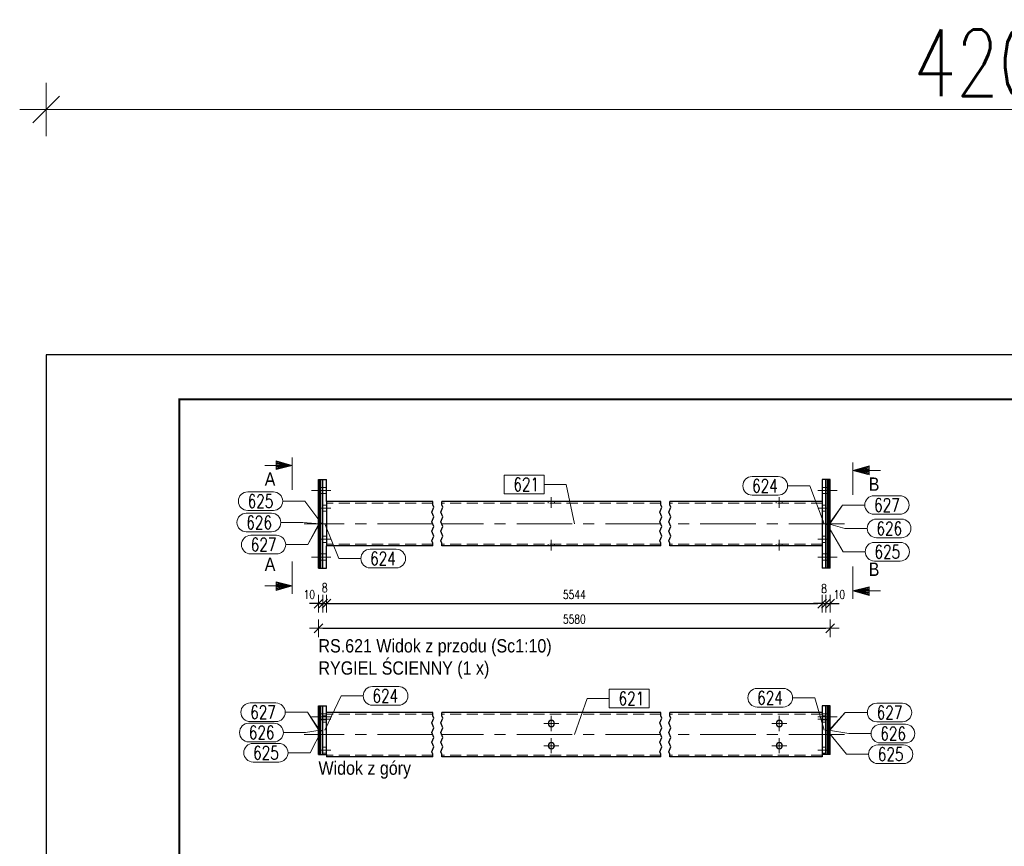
# Model space of a CAD drawing. Header units: millimetres. Extents: x -837 to -405, y 7835 to 8208.
# Tile 4 of 8: x -837 to -614, y 8022 to 8208. Entities that reach past the tile are written whole.
import ezdxf
from ezdxf.enums import TextEntityAlignment as Align

# ---------------------------------------------------------------- set-up
doc = ezdxf.new("R2010")
doc.units = ezdxf.units.MM
doc.header["$LTSCALE"] = 10
doc.linetypes.add('HIDDEN', pattern=[0.375, 0.25, -0.125])
doc.linetypes.add('MITTE', pattern=[2, 1.25, -0.25, 0.25, -0.25])
doc.layers.get('Defpoints').update_dxf_attribs({"color": 1})
doc.layers.add('_FORMATKA', color=8, linetype='Continuous', plot=False)
for name, color, linetype, lineweight in [('_RAMKA', 7, 'Continuous', 35), ('PS_DIM', 4, 'Continuous', 13), ('PS_Hidden', 2, 'HIDDEN', 9), ('PS_Mid', 5, 'MITTE', 15), ('PS_Pos', 1, 'Continuous', 15), ('PS_Shape', 161, 'Continuous', 30), ('PS_SOLID', 7, 'Continuous', 30), ('PS_TEXT', 3, 'Continuous', 18)]:
    doc.layers.add(name, color=color, linetype=linetype, lineweight=lineweight)
doc.styles.add('gil', font='txt', dxfattribs={"width": 0.9})
doc.styles.add('ROMANS', font='romans.shx', dxfattribs={"width": 0.8})
doc.styles.add('simplex', font='simplex.shx', dxfattribs={"width": 0.75})
doc.dimstyles.new('1_10_PRZ', dxfattribs={"dimtxt": 2, "dimasz": 1, "dimexe": 2, "dimexo": 5, "dimgap": 1, "dimtad": 1, "dimdec": 0, "dimlfac": 10, "dimtxsty": 'simplex', "dimblk": 'dimznak', "dimcen": 2, "dimse1": 1, "dimse2": 1, "dimclrt": 3, "dimadec": 1, "dimazin": 0, "dimtfac": 1, "dimtdec": 0, "dimtix": 1, "dimtmove": 2, "dimatfit": 3, "dimldrblk": 'dim-grot', "dimfxl": 1, "dimarcsym": 0})
doc.dimstyles.new('1_10_PRZ_DS1-LS10', dxfattribs={"dimtxt": 2, "dimasz": 1, "dimexe": 2, "dimexo": 5, "dimgap": 1, "dimtad": 1, "dimdec": 0, "dimlfac": 10, "dimtxsty": 'simplex', "dimblk": 'dimznak', "dimcen": 2, "dimse1": 1, "dimse2": 1, "dimclrt": 3, "dimadec": 1, "dimazin": 0, "dimtfac": 1, "dimtdec": 0, "dimtix": 1, "dimtmove": 2, "dimatfit": 3, "dimldrblk": 'dim-grot', "dimfxl": 1, "dimarcsym": 0})

# ---------------------------------------------------------------- blocks, each defined once
blk = doc.blocks.new('dimznak')
at = {"color": 0}
for points in [[(0, 2), (0, -2)], [(-2, 0), (2, 0)]]:
    blk.add_lwpolyline(points, dxfattribs=at)
at = {"color": 2}
blk.add_lwpolyline([(1, 1), (-1, -1)], dxfattribs=at)
blk = doc.blocks.new('*D29')
at = {"layer": 'Defpoints', "color": 0, "transparency": 16777216}
for p in [(-769.12, 8084.38), (-768.12, 8084.38), (-768.12, 8076.38)]:
    blk.add_point(p, dxfattribs=at)
at = {"layer": 'PS_DIM', "color": 0, "lineweight": -2, "transparency": 16777216}
for p, q in [((-770.12, 8076.38), (-771.12, 8076.38)), ((-769.12, 8076.38), (-768.12, 8076.38)), ((-767.12, 8076.38), (-766.12, 8076.38))]:
    blk.add_line(p, q, dxfattribs=at)
blk.add_blockref('dimznak', (-769.12, 8076.38), dxfattribs=at)
at = {"layer": 'PS_DIM', "color": 0, "lineweight": -2, "transparency": 16777216, "rotation": 180}
blk.add_blockref('dimznak', (-768.12, 8076.38), dxfattribs=at)
at = {"layer": 'PS_DIM', "color": 3, "transparency": 16777216, "insert": (-771.19, 8078.42), "char_height": 2, "attachment_point": 5, "style": 'simplex'}
blk.add_mtext('10', dxfattribs=at)
blk = doc.blocks.new('dim-grot')
blk.add_hatch(color=256).paths.add_polyline_path([(0, 0), (-2, 0.5), (-2, -0.5)])
blk.add_lwpolyline([(0, 0), (-2, 0.5), (-2, -0.5), (0, 0)])
blk = doc.blocks.new('*D30')
at = {"layer": 'Defpoints', "color": 0, "transparency": 16777216}
for p in [(-768.12, 8084.38), (-767.32, 8084.38), (-767.32, 8076.38)]:
    blk.add_point(p, dxfattribs=at)
at = {"layer": 'PS_DIM', "color": 0, "lineweight": -2, "transparency": 16777216}
for p, q in [((-769.12, 8076.38), (-770.12, 8076.38)), ((-768.12, 8076.38), (-767.32, 8076.38)), ((-766.32, 8076.38), (-765.32, 8076.38))]:
    blk.add_line(p, q, dxfattribs=at)
blk.add_blockref('dimznak', (-768.12, 8076.38), dxfattribs=at)
at = {"layer": 'PS_DIM', "color": 0, "lineweight": -2, "transparency": 16777216, "rotation": 180}
blk.add_blockref('dimznak', (-767.32, 8076.38), dxfattribs=at)
at = {"layer": 'PS_DIM', "color": 3, "transparency": 16777216, "insert": (-767.72, 8079.96), "char_height": 2, "attachment_point": 5, "style": 'simplex'}
blk.add_mtext('8', dxfattribs=at)
blk = doc.blocks.new('*D32')
at = {"layer": 'Defpoints', "color": 0, "transparency": 16777216}
for p in [(-655.52, 8084.38), (-654.72, 8084.38), (-654.72, 8076.38)]:
    blk.add_point(p, dxfattribs=at)
at = {"layer": 'PS_DIM', "color": 0, "lineweight": -2, "transparency": 16777216}
for p, q in [((-656.52, 8076.38), (-657.52, 8076.38)), ((-655.52, 8076.38), (-654.72, 8076.38)), ((-653.72, 8076.38), (-652.72, 8076.38))]:
    blk.add_line(p, q, dxfattribs=at)
blk.add_blockref('dimznak', (-655.52, 8076.38), dxfattribs=at)
at = {"layer": 'PS_DIM', "color": 0, "lineweight": -2, "transparency": 16777216, "rotation": 180}
blk.add_blockref('dimznak', (-654.72, 8076.38), dxfattribs=at)
at = {"layer": 'PS_DIM', "color": 3, "transparency": 16777216, "insert": (-655.12, 8079.79), "char_height": 2, "attachment_point": 5, "style": 'simplex'}
blk.add_mtext('8', dxfattribs=at)
blk = doc.blocks.new('*D33')
at = {"layer": 'Defpoints', "color": 0, "transparency": 16777216}
for p in [(-654.72, 8084.38), (-653.72, 8084.38), (-653.72, 8076.38)]:
    blk.add_point(p, dxfattribs=at)
at = {"layer": 'PS_DIM', "color": 0, "lineweight": -2, "transparency": 16777216}
for p, q in [((-655.72, 8076.38), (-656.72, 8076.38)), ((-654.72, 8076.38), (-653.72, 8076.38)), ((-652.72, 8076.38), (-651.72, 8076.38))]:
    blk.add_line(p, q, dxfattribs=at)
blk.add_blockref('dimznak', (-654.72, 8076.38), dxfattribs=at)
at = {"layer": 'PS_DIM', "color": 0, "lineweight": -2, "transparency": 16777216, "rotation": 180}
blk.add_blockref('dimznak', (-653.72, 8076.38), dxfattribs=at)
at = {"layer": 'PS_DIM', "color": 3, "transparency": 16777216, "insert": (-651.65, 8078.42), "char_height": 2, "attachment_point": 5, "style": 'simplex'}
blk.add_mtext('10', dxfattribs=at)
blk = doc.blocks.new('Znacznik')
at = {"layer": 'PS_TEXT'}
for p, q in [((4454.27, 7147.33), (4450.22, 7148.54)), ((4450.22, 7148.54), (4450.22, 7146.32)), ((4454.27, 7147.33), (4450.22, 7148.34)), ((4454.27, 7147.33), (4450.22, 7148.14)), ((4454.27, 7147.33), (4450.22, 7147.94)), ((4454.27, 7147.33), (4450.22, 7147.73)), ((4454.27, 7147.33), (4450.22, 7147.53)), ((4454.27, 7141.25), (4454.27, 7149.35)), ((4454.27, 7147.33), (4447.39, 7147.33)), ((4454.27, 7147.33), (4450.22, 7146.32)), ((4454.27, 7147.33), (4450.22, 7146.52)), ((4454.27, 7147.33), (4450.22, 7146.72)), ((4454.27, 7147.33), (4450.22, 7147.13)), ((4454.27, 7147.33), (4450.22, 7146.92)), ((4454.27, 7147.33), (4450.22, 7147.33))]:
    blk.add_line(p, q, dxfattribs=at)
blk = doc.blocks.new('PRZEK3')
at = {"layer": 'PS_DIM', "color": 7, "xscale": -0.8999999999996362, "yscale": 0.8999999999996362, "zscale": 0.9, "rotation": 90}
blk.add_blockref('Znacznik', (202262.67, 15878.89), dxfattribs=at)
at = {"layer": 'PS_TEXT', "style": 'ROMANS', "width": 0.9, "flags": 4}
blk.add_attdef('PRZEKRÓJ', (195831.81, 11873.66), '', height=2.92, dxfattribs=at)
blk = doc.blocks.new('*D20')
at = {"color": 252, "lineweight": -2, "transparency": 16777216}
blk.add_line((-417, 352.33), (-3, 352.33), dxfattribs=at)
at = {"layer": 'Defpoints', "color": 0, "transparency": 16777216}
for p in [(0, 352.33), (-420, 297), (0, 297)]:
    blk.add_point(p, dxfattribs=at)
at = {"color": 252, "lineweight": -2, "transparency": 16777216, "xscale": 3, "yscale": 3, "zscale": 3, "rotation": 180}
blk.add_blockref('dimznak', (-420, 352.33), dxfattribs=at)
at = {"color": 252, "lineweight": -2, "transparency": 16777216, "xscale": 3, "yscale": 3, "zscale": 3}
blk.add_blockref('dimznak', (0, 352.33), dxfattribs=at)
at = {"color": 252, "transparency": 16777216, "insert": (-210, 362.83), "char_height": 15, "attachment_point": 5, "style": 'simplex'}
blk.add_mtext('420', dxfattribs=at)
blk = doc.blocks.new('*X120')
at = {"color": 1}
for p, q in [((-743.55, 8097.01), (-743.09, 8098.1)), ((-743.32, 8098.64), (-743.32, 8099.38)), ((-743.09, 8098.1), (-743.32, 8098.64)), ((-741.55, 8097.01), (-741.09, 8098.1)), ((-741.32, 8098.64), (-741.32, 8099.38)), ((-741.09, 8098.1), (-741.32, 8098.64)), ((-692.15, 8097.01), (-691.69, 8098.1)), ((-691.92, 8098.64), (-691.92, 8099.38)), ((-691.69, 8098.1), (-691.92, 8098.64)), ((-690.15, 8097.01), (-689.69, 8098.1)), ((-689.92, 8098.64), (-689.92, 8099.38)), ((-689.69, 8098.1), (-689.92, 8098.64)), ((-743.09, 8095.93), (-743.55, 8097.01)), ((-743.55, 8094.84), (-743.09, 8095.93)), ((-741.09, 8095.93), (-741.55, 8097.01)), ((-741.55, 8094.84), (-741.09, 8095.93)), ((-691.69, 8095.93), (-692.15, 8097.01)), ((-692.15, 8094.84), (-691.69, 8095.93)), ((-689.69, 8095.93), (-690.15, 8097.01)), ((-690.15, 8094.84), (-689.69, 8095.93)), ((-743.09, 8093.76), (-743.55, 8094.84)), ((-743.55, 8092.68), (-743.09, 8093.76)), ((-741.09, 8093.76), (-741.55, 8094.84)), ((-741.55, 8092.68), (-741.09, 8093.76)), ((-691.69, 8093.76), (-692.15, 8094.84)), ((-692.15, 8092.68), (-691.69, 8093.76)), ((-689.69, 8093.76), (-690.15, 8094.84)), ((-690.15, 8092.68), (-689.69, 8093.76)), ((-743.09, 8091.59), (-743.55, 8092.68)), ((-743.55, 8090.51), (-743.09, 8091.59)), ((-741.09, 8091.59), (-741.55, 8092.68)), ((-741.55, 8090.51), (-741.09, 8091.59)), ((-691.69, 8091.59), (-692.15, 8092.68)), ((-692.15, 8090.51), (-691.69, 8091.59)), ((-689.69, 8091.59), (-690.15, 8092.68)), ((-690.15, 8090.51), (-689.69, 8091.59)), ((-743.32, 8089.97), (-743.55, 8090.51)), ((-743.32, 8089.38), (-743.32, 8089.97)), ((-741.32, 8089.97), (-741.55, 8090.51)), ((-741.32, 8089.38), (-741.32, 8089.97)), ((-691.92, 8089.97), (-692.15, 8090.51)), ((-691.92, 8089.38), (-691.92, 8089.97)), ((-689.92, 8089.97), (-690.15, 8090.51)), ((-689.92, 8089.38), (-689.92, 8089.97))]:
    blk.add_line(p, q, dxfattribs=at)
at = {"layer": 'PS_Hidden', "color": 2, "linetype": 'HIDDEN'}
for p, q in [((-769.12, 8102.58), (-769.02, 8102.58)), ((-769.02, 8102.58), (-768.92, 8102.58)), ((-768.92, 8102.58), (-768.82, 8102.58)), ((-768.82, 8102.58), (-768.62, 8102.58)), ((-768.62, 8102.58), (-768.12, 8102.58)), ((-768.12, 8102.58), (-767.32, 8102.58)), ((-654.72, 8102.58), (-655.52, 8102.58)), ((-654.22, 8102.58), (-654.72, 8102.58)), ((-654.02, 8102.58), (-654.22, 8102.58)), ((-653.92, 8102.58), (-654.02, 8102.58)), ((-653.82, 8102.58), (-653.92, 8102.58)), ((-653.72, 8102.58), (-653.82, 8102.58)), ((-769.12, 8101.18), (-769.02, 8101.18)), ((-769.02, 8101.18), (-768.92, 8101.18)), ((-768.92, 8101.18), (-768.82, 8101.18)), ((-768.82, 8101.18), (-768.62, 8101.18)), ((-768.62, 8101.18), (-768.12, 8101.18)), ((-768.12, 8101.18), (-767.32, 8101.18)), ((-654.72, 8101.18), (-655.52, 8101.18)), ((-654.22, 8101.18), (-654.72, 8101.18)), ((-654.02, 8101.18), (-654.22, 8101.18)), ((-653.92, 8101.18), (-654.02, 8101.18)), ((-653.82, 8101.18), (-653.92, 8101.18)), ((-653.72, 8101.18), (-653.82, 8101.18)), ((-768.12, 8098.58), (-767.32, 8098.58)), ((-743.32, 8098.98), (-767.32, 8098.98)), ((-691.92, 8098.98), (-741.32, 8098.98)), ((-717.32, 8098.98), (-717.32, 8099.38)), ((-715.92, 8098.98), (-715.92, 8099.38)), ((-655.52, 8098.98), (-689.92, 8098.98)), ((-665.92, 8098.98), (-665.92, 8099.38)), ((-664.52, 8098.98), (-664.52, 8099.38)), ((-654.72, 8098.58), (-655.52, 8098.58)), ((-768.12, 8097.18), (-767.32, 8097.18)), ((-654.72, 8097.18), (-655.52, 8097.18)), ((-768.12, 8091.58), (-767.32, 8091.58)), ((-654.72, 8091.58), (-655.52, 8091.58)), ((-768.12, 8090.18), (-767.32, 8090.18)), ((-743.32, 8089.78), (-767.32, 8089.78)), ((-691.92, 8089.78), (-741.32, 8089.78)), ((-717.32, 8089.78), (-717.32, 8089.38)), ((-715.92, 8089.78), (-715.92, 8089.38)), ((-655.52, 8089.78), (-689.92, 8089.78)), ((-665.92, 8089.78), (-665.92, 8089.38)), ((-664.52, 8089.78), (-664.52, 8089.38)), ((-654.72, 8090.18), (-655.52, 8090.18)), ((-769.12, 8087.58), (-769.02, 8087.58)), ((-769.02, 8087.58), (-768.92, 8087.58)), ((-768.92, 8087.58), (-768.82, 8087.58)), ((-768.82, 8087.58), (-768.62, 8087.58)), ((-768.62, 8087.58), (-768.12, 8087.58)), ((-768.12, 8087.58), (-767.32, 8087.58)), ((-654.72, 8087.58), (-655.52, 8087.58)), ((-654.22, 8087.58), (-654.72, 8087.58)), ((-654.02, 8087.58), (-654.22, 8087.58)), ((-653.92, 8087.58), (-654.02, 8087.58)), ((-653.82, 8087.58), (-653.92, 8087.58)), ((-653.72, 8087.58), (-653.82, 8087.58)), ((-769.12, 8086.18), (-769.02, 8086.18)), ((-769.02, 8086.18), (-768.92, 8086.18)), ((-768.92, 8086.18), (-768.82, 8086.18)), ((-768.82, 8086.18), (-768.62, 8086.18)), ((-768.62, 8086.18), (-768.12, 8086.18)), ((-768.12, 8086.18), (-767.32, 8086.18)), ((-654.72, 8086.18), (-655.52, 8086.18)), ((-654.22, 8086.18), (-654.72, 8086.18)), ((-654.02, 8086.18), (-654.22, 8086.18)), ((-653.92, 8086.18), (-654.02, 8086.18)), ((-653.82, 8086.18), (-653.92, 8086.18)), ((-653.72, 8086.18), (-653.82, 8086.18))]:
    blk.add_line(p, q, dxfattribs=at)
at = {"layer": 'PS_Mid', "color": 5, "linetype": 'MITTE'}
for p, q in [((-769.02, 8103.58), (-769.02, 8100.18)), ((-768.92, 8103.58), (-768.92, 8100.18)), ((-768.82, 8103.58), (-768.82, 8100.18)), ((-654.02, 8103.58), (-654.02, 8100.18)), ((-653.92, 8103.58), (-653.92, 8100.18)), ((-653.82, 8103.58), (-653.82, 8100.18)), ((-767.32, 8101.88), (-770.72, 8101.88)), ((-767.22, 8101.88), (-770.62, 8101.88)), ((-767.12, 8101.88), (-770.52, 8101.88)), ((-767.62, 8101.88), (-769.82, 8101.88)), ((-767.12, 8101.88), (-769.62, 8101.88)), ((-766.32, 8101.88), (-769.12, 8101.88)), ((-766.32, 8101.88), (-769.12, 8101.88)), ((-716.62, 8100.38), (-716.62, 8097.98)), ((-716.62, 8100.38), (-716.62, 8097.98)), ((-665.22, 8100.38), (-665.22, 8097.98)), ((-665.22, 8100.38), (-665.22, 8097.98)), ((-656.52, 8101.88), (-653.72, 8101.88)), ((-655.72, 8101.88), (-653.22, 8101.88)), ((-652.32, 8101.88), (-655.72, 8101.88)), ((-652.22, 8101.88), (-655.62, 8101.88)), ((-652.12, 8101.88), (-655.52, 8101.88)), ((-655.22, 8101.88), (-653.02, 8101.88)), ((-766.32, 8097.88), (-769.12, 8097.88)), ((-766.32, 8097.88), (-769.12, 8097.88)), ((-656.52, 8097.88), (-653.72, 8097.88)), ((-656.52, 8097.88), (-653.72, 8097.88)), ((-743.32, 8094.38), (-772.32, 8094.38)), ((-691.92, 8094.38), (-741.32, 8094.38)), ((-650.52, 8094.38), (-689.92, 8094.38)), ((-766.32, 8090.88), (-769.12, 8090.88)), ((-766.32, 8090.88), (-769.12, 8090.88)), ((-716.62, 8088.38), (-716.62, 8090.78)), ((-716.62, 8088.38), (-716.62, 8090.78)), ((-665.22, 8088.38), (-665.22, 8090.78)), ((-665.22, 8088.38), (-665.22, 8090.78)), ((-656.52, 8090.88), (-653.72, 8090.88)), ((-656.52, 8090.88), (-653.72, 8090.88)), ((-769.02, 8088.58), (-769.02, 8085.18)), ((-768.92, 8088.58), (-768.92, 8085.18)), ((-768.82, 8088.58), (-768.82, 8085.18)), ((-654.02, 8088.58), (-654.02, 8085.18)), ((-653.92, 8088.58), (-653.92, 8085.18)), ((-653.82, 8088.58), (-653.82, 8085.18)), ((-767.32, 8086.88), (-770.72, 8086.88)), ((-767.22, 8086.88), (-770.62, 8086.88)), ((-767.12, 8086.88), (-770.52, 8086.88)), ((-767.62, 8086.88), (-769.82, 8086.88)), ((-767.12, 8086.88), (-769.62, 8086.88)), ((-766.32, 8086.88), (-769.12, 8086.88)), ((-766.32, 8086.88), (-769.12, 8086.88)), ((-656.52, 8086.88), (-653.72, 8086.88)), ((-655.72, 8086.88), (-653.22, 8086.88)), ((-652.32, 8086.88), (-655.72, 8086.88)), ((-652.22, 8086.88), (-655.62, 8086.88)), ((-652.12, 8086.88), (-655.52, 8086.88)), ((-655.22, 8086.88), (-653.02, 8086.88))]:
    blk.add_line(p, q, dxfattribs=at)
at = {"layer": 'PS_SOLID', "color": 7, "linetype": 'Continuous'}
for p, q in [((-769.12, 8084.38), (-769.12, 8104.38)), ((-769.12, 8104.38), (-769.02, 8104.38)), ((-769.02, 8084.38), (-769.02, 8104.38)), ((-769.02, 8084.38), (-769.02, 8104.38)), ((-769.02, 8104.38), (-768.92, 8104.38)), ((-768.92, 8084.38), (-768.92, 8104.38)), ((-768.92, 8084.38), (-768.92, 8104.38)), ((-768.92, 8104.38), (-768.82, 8104.38)), ((-768.82, 8084.38), (-768.82, 8104.38)), ((-768.82, 8084.38), (-768.82, 8104.38)), ((-768.82, 8104.38), (-768.62, 8104.38)), ((-768.62, 8084.38), (-768.62, 8104.38)), ((-768.62, 8084.38), (-768.62, 8104.38)), ((-768.62, 8104.38), (-768.12, 8104.38)), ((-768.12, 8084.38), (-768.12, 8104.38)), ((-768.12, 8084.38), (-768.12, 8104.38)), ((-768.12, 8104.38), (-767.32, 8104.38)), ((-767.32, 8099.38), (-767.32, 8104.38)), ((-655.52, 8104.38), (-655.52, 8099.38)), ((-654.72, 8104.38), (-655.52, 8104.38)), ((-654.72, 8084.38), (-654.72, 8104.38)), ((-654.72, 8104.38), (-654.72, 8084.38)), ((-654.22, 8104.38), (-654.72, 8104.38)), ((-654.22, 8104.38), (-654.22, 8084.38)), ((-654.02, 8104.38), (-654.22, 8104.38)), ((-654.22, 8084.38), (-654.22, 8104.38)), ((-654.02, 8104.38), (-654.02, 8084.38)), ((-653.92, 8104.38), (-654.02, 8104.38)), ((-654.02, 8084.38), (-654.02, 8104.38)), ((-653.92, 8104.38), (-653.92, 8084.38)), ((-653.82, 8104.38), (-653.92, 8104.38)), ((-653.92, 8084.38), (-653.92, 8104.38)), ((-653.82, 8104.38), (-653.82, 8084.38)), ((-653.72, 8104.38), (-653.82, 8104.38)), ((-653.82, 8084.38), (-653.82, 8104.38)), ((-653.72, 8084.38), (-653.72, 8104.38)), ((-767.32, 8099.38), (-767.32, 8089.38)), ((-743.32, 8099.38), (-767.32, 8099.38)), ((-691.92, 8099.38), (-741.32, 8099.38)), ((-655.52, 8099.38), (-689.92, 8099.38)), ((-655.52, 8099.38), (-655.52, 8089.38)), ((-767.32, 8084.38), (-767.32, 8089.38)), ((-743.32, 8089.38), (-767.32, 8089.38)), ((-691.92, 8089.38), (-741.32, 8089.38)), ((-655.52, 8089.38), (-689.92, 8089.38)), ((-655.52, 8089.38), (-655.52, 8084.38)), ((-769.12, 8084.38), (-769.02, 8084.38)), ((-769.02, 8084.38), (-768.92, 8084.38)), ((-768.92, 8084.38), (-768.82, 8084.38)), ((-768.82, 8084.38), (-768.62, 8084.38)), ((-768.62, 8084.38), (-768.12, 8084.38)), ((-768.12, 8084.38), (-767.32, 8084.38)), ((-654.72, 8084.38), (-655.52, 8084.38)), ((-654.22, 8084.38), (-654.72, 8084.38)), ((-654.02, 8084.38), (-654.22, 8084.38)), ((-653.92, 8084.38), (-654.02, 8084.38)), ((-653.82, 8084.38), (-653.92, 8084.38)), ((-653.72, 8084.38), (-653.82, 8084.38))]:
    blk.add_line(p, q, dxfattribs=at)
blk = doc.blocks.new('*X124')
at = {"color": 1}
for p, q in [((-718.25, 8105.35), (-727.27, 8105.35)), ((-727.27, 8105.35), (-727.27, 8101.15)), ((-718.25, 8101.15), (-718.25, 8105.35)), ((-718.25, 8103.25), (-713.25, 8103.25)), ((-711.42, 8094.38), (-713.25, 8103.25)), ((-727.27, 8101.15), (-718.25, 8101.15))]:
    blk.add_line(p, q, dxfattribs=at)
at = {"color": 30, "style": 'simplex', "width": 0.75}
blk.add_text('621', height=3, dxfattribs=at).set_placement((-725.17, 8101.75))
blk = doc.blocks.new('*X125')
at = {"color": 1}
for p, q in [((-654.47, 8094.38), (-650.83, 8088.08)), ((-643.73, 8090.18), (-637.94, 8090.18)), ((-650.83, 8088.08), (-645.83, 8088.08)), ((-643.73, 8085.98), (-637.94, 8085.98))]:
    blk.add_line(p, q, dxfattribs=at)
for centre, start, end in [((-643.73, 8088.08), 90, 270), ((-637.94, 8088.08), 270, 90)]:
    blk.add_arc(centre, 2.1, start, end, dxfattribs=at)
at = {"color": 30, "style": 'simplex', "width": 0.75}
blk.add_text('625', height=3, dxfattribs=at).set_placement((-643.73, 8086.58))
blk = doc.blocks.new('*X126')
at = {"color": 1}
for p, q in [((-654.12, 8094.38), (-650.39, 8093.33)), ((-643.29, 8095.43), (-637.61, 8095.43)), ((-650.39, 8093.33), (-645.39, 8093.33)), ((-643.29, 8091.23), (-637.61, 8091.23))]:
    blk.add_line(p, q, dxfattribs=at)
for centre, start, end in [((-643.29, 8093.33), 90, 270), ((-637.61, 8093.33), 270, 90)]:
    blk.add_arc(centre, 2.1, start, end, dxfattribs=at)
at = {"color": 30, "style": 'simplex', "width": 0.75}
blk.add_text('626', height=3, dxfattribs=at).set_placement((-643.29, 8091.83))
blk = doc.blocks.new('*X127')
at = {"color": 1}
for p, q in [((-643.82, 8100.7), (-638.03, 8100.7)), ((-653.97, 8094.38), (-650.92, 8098.6)), ((-650.92, 8098.6), (-645.92, 8098.6)), ((-643.82, 8096.5), (-638.03, 8096.5))]:
    blk.add_line(p, q, dxfattribs=at)
for centre, start, end in [((-643.82, 8098.6), 90, 270), ((-638.03, 8098.6), 270, 90)]:
    blk.add_arc(centre, 2.1, start, end, dxfattribs=at)
at = {"color": 30, "style": 'simplex', "width": 0.75}
blk.add_text('627', height=3, dxfattribs=at).set_placement((-643.82, 8097.1))
blk = doc.blocks.new('*X128')
at = {"color": 1}
for p, q in [((-643.82, 8100.7), (-638.03, 8100.7)), ((-653.87, 8094.38), (-650.92, 8098.6)), ((-650.92, 8098.6), (-645.92, 8098.6)), ((-643.82, 8096.5), (-638.03, 8096.5))]:
    blk.add_line(p, q, dxfattribs=at)
for centre, start, end in [((-643.82, 8098.6), 90, 270), ((-638.03, 8098.6), 270, 90)]:
    blk.add_arc(centre, 2.1, start, end, dxfattribs=at)
at = {"color": 30, "style": 'simplex', "width": 0.75}
blk.add_text('627', height=3, dxfattribs=at).set_placement((-643.82, 8097.1))
blk = doc.blocks.new('*X129')
at = {"color": 1}
for p, q in [((-643.82, 8100.7), (-638.03, 8100.7)), ((-653.77, 8094.38), (-650.92, 8098.6)), ((-650.92, 8098.6), (-645.92, 8098.6)), ((-643.82, 8096.5), (-638.03, 8096.5))]:
    blk.add_line(p, q, dxfattribs=at)
for centre, start, end in [((-643.82, 8098.6), 90, 270), ((-638.03, 8098.6), 270, 90)]:
    blk.add_arc(centre, 2.1, start, end, dxfattribs=at)
at = {"color": 30, "style": 'simplex', "width": 0.75}
blk.add_text('627', height=3, dxfattribs=at).set_placement((-643.82, 8097.1))
blk = doc.blocks.new('*X130')
at = {"color": 1}
for p, q in [((-671.33, 8105.02), (-665.44, 8105.02)), ((-663.34, 8102.92), (-658.34, 8102.92)), ((-655.12, 8094.38), (-658.34, 8102.92)), ((-671.33, 8100.82), (-665.44, 8100.82))]:
    blk.add_line(p, q, dxfattribs=at)
for centre, start, end in [((-671.33, 8102.92), 90, 270), ((-665.44, 8102.92), 270, 90)]:
    blk.add_arc(centre, 2.1, start, end, dxfattribs=at)
at = {"color": 30, "style": 'simplex', "width": 0.75}
blk.add_text('624', height=3, dxfattribs=at).set_placement((-671.33, 8101.42))
blk = doc.blocks.new('*X131')
at = {"color": 1}
for p, q in [((-785.09, 8101.57), (-779.3, 8101.57)), ((-777.2, 8099.47), (-772.2, 8099.47)), ((-768.37, 8094.38), (-772.2, 8099.47)), ((-785.09, 8097.37), (-779.3, 8097.37))]:
    blk.add_line(p, q, dxfattribs=at)
for centre, start, end in [((-785.09, 8099.47), 90, 270), ((-779.3, 8099.47), 270, 90)]:
    blk.add_arc(centre, 2.1, start, end, dxfattribs=at)
at = {"color": 30, "style": 'simplex', "width": 0.75}
blk.add_text('625', height=3, dxfattribs=at).set_placement((-785.09, 8097.97))
blk = doc.blocks.new('*X132')
at = {"color": 1}
for p, q in [((-785.4, 8096.76), (-779.72, 8096.76)), ((-777.62, 8094.66), (-772.62, 8094.66)), ((-768.72, 8094.38), (-772.62, 8094.66)), ((-785.4, 8092.56), (-779.72, 8092.56))]:
    blk.add_line(p, q, dxfattribs=at)
for centre, start, end in [((-785.4, 8094.66), 90, 270), ((-779.72, 8094.66), 270, 90)]:
    blk.add_arc(centre, 2.1, start, end, dxfattribs=at)
at = {"color": 30, "style": 'simplex', "width": 0.75}
blk.add_text('626', height=3, dxfattribs=at).set_placement((-785.4, 8093.16))
blk = doc.blocks.new('*X133')
at = {"color": 1}
for p, q in [((-768.87, 8094.38), (-771.51, 8089.67)), ((-784.39, 8091.77), (-778.61, 8091.77)), ((-776.51, 8089.67), (-771.51, 8089.67)), ((-784.39, 8087.57), (-778.61, 8087.57))]:
    blk.add_line(p, q, dxfattribs=at)
for centre, start, end in [((-784.39, 8089.67), 90, 270), ((-778.61, 8089.67), 270, 90)]:
    blk.add_arc(centre, 2.1, start, end, dxfattribs=at)
at = {"color": 30, "style": 'simplex', "width": 0.75}
blk.add_text('627', height=3, dxfattribs=at).set_placement((-784.39, 8088.17))
blk = doc.blocks.new('*X134')
at = {"color": 1}
for p, q in [((-769.02, 8094.38), (-771.51, 8089.67)), ((-784.39, 8091.77), (-778.61, 8091.77)), ((-776.51, 8089.67), (-771.51, 8089.67)), ((-784.39, 8087.57), (-778.61, 8087.57))]:
    blk.add_line(p, q, dxfattribs=at)
for centre, start, end in [((-784.39, 8089.67), 90, 270), ((-778.61, 8089.67), 270, 90)]:
    blk.add_arc(centre, 2.1, start, end, dxfattribs=at)
at = {"color": 30, "style": 'simplex', "width": 0.75}
blk.add_text('627', height=3, dxfattribs=at).set_placement((-784.39, 8088.17))
blk = doc.blocks.new('*X135')
at = {"color": 1}
for p, q in [((-769.07, 8094.38), (-771.51, 8089.67)), ((-784.39, 8091.77), (-778.61, 8091.77)), ((-776.51, 8089.67), (-771.51, 8089.67)), ((-784.39, 8087.57), (-778.61, 8087.57))]:
    blk.add_line(p, q, dxfattribs=at)
for centre, start, end in [((-784.39, 8089.67), 90, 270), ((-778.61, 8089.67), 270, 90)]:
    blk.add_arc(centre, 2.1, start, end, dxfattribs=at)
at = {"color": 30, "style": 'simplex', "width": 0.75}
blk.add_text('627', height=3, dxfattribs=at).set_placement((-784.39, 8088.17))
blk = doc.blocks.new('*X136')
at = {"color": 1}
for p, q in [((-767.72, 8094.38), (-764.57, 8086.53)), ((-757.47, 8088.63), (-751.58, 8088.63)), ((-764.57, 8086.53), (-759.57, 8086.53)), ((-757.47, 8084.43), (-751.58, 8084.43))]:
    blk.add_line(p, q, dxfattribs=at)
for centre, start, end in [((-757.47, 8086.53), 90, 270), ((-751.58, 8086.53), 270, 90)]:
    blk.add_arc(centre, 2.1, start, end, dxfattribs=at)
at = {"color": 30, "style": 'simplex', "width": 0.75}
blk.add_text('624', height=3, dxfattribs=at).set_placement((-757.47, 8085.03))
blk = doc.blocks.new('*X137')
at = {"color": 3, "style": 'gil', "width": 0.9}
for s, p in [('RS.621 Widok z przodu (Sc1:10)', (-769.12, 8065.37)), ('RYGIEL ŚCIENNY (1 x)', (-769.12, 8060.37))]:
    blk.add_text(s, height=3, dxfattribs=at).set_placement(p)
blk = doc.blocks.new('*X147')
at = {"color": 1}
for p, q in [((-743.32, 8051.11), (-743.32, 8051.86)), ((-741.32, 8051.11), (-741.32, 8051.86)), ((-691.92, 8051.11), (-691.92, 8051.86)), ((-689.92, 8051.11), (-689.92, 8051.86)), ((-743.55, 8049.49), (-743.09, 8050.57)), ((-743.09, 8048.41), (-743.55, 8049.49)), ((-743.09, 8050.57), (-743.32, 8051.11)), ((-741.55, 8049.49), (-741.09, 8050.57)), ((-741.09, 8048.41), (-741.55, 8049.49)), ((-741.09, 8050.57), (-741.32, 8051.11)), ((-692.15, 8049.49), (-691.69, 8050.57)), ((-691.69, 8048.41), (-692.15, 8049.49)), ((-691.69, 8050.57), (-691.92, 8051.11)), ((-690.15, 8049.49), (-689.69, 8050.57)), ((-689.69, 8048.41), (-690.15, 8049.49)), ((-689.69, 8050.57), (-689.92, 8051.11)), ((-743.55, 8047.32), (-743.09, 8048.41)), ((-743.09, 8046.24), (-743.55, 8047.32)), ((-741.55, 8047.32), (-741.09, 8048.41)), ((-741.09, 8046.24), (-741.55, 8047.32)), ((-692.15, 8047.32), (-691.69, 8048.41)), ((-691.69, 8046.24), (-692.15, 8047.32)), ((-690.15, 8047.32), (-689.69, 8048.41)), ((-689.69, 8046.24), (-690.15, 8047.32)), ((-743.55, 8045.16), (-743.09, 8046.24)), ((-743.09, 8044.07), (-743.55, 8045.16)), ((-741.55, 8045.16), (-741.09, 8046.24)), ((-741.09, 8044.07), (-741.55, 8045.16)), ((-692.15, 8045.16), (-691.69, 8046.24)), ((-691.69, 8044.07), (-692.15, 8045.16)), ((-690.15, 8045.16), (-689.69, 8046.24)), ((-689.69, 8044.07), (-690.15, 8045.16)), ((-743.55, 8042.99), (-743.09, 8044.07)), ((-743.32, 8042.45), (-743.55, 8042.99)), ((-741.55, 8042.99), (-741.09, 8044.07)), ((-741.32, 8042.45), (-741.55, 8042.99)), ((-692.15, 8042.99), (-691.69, 8044.07)), ((-691.92, 8042.45), (-692.15, 8042.99)), ((-690.15, 8042.99), (-689.69, 8044.07)), ((-689.92, 8042.45), (-690.15, 8042.99)), ((-743.32, 8041.86), (-743.32, 8042.45)), ((-741.32, 8041.86), (-741.32, 8042.45)), ((-691.92, 8041.86), (-691.92, 8042.45)), ((-689.92, 8041.86), (-689.92, 8042.45))]:
    blk.add_line(p, q, dxfattribs=at)
at = {"layer": 'PS_Hidden', "color": 2, "linetype": 'HIDDEN'}
for p, q in [((-769.12, 8051.56), (-769.02, 8051.56)), ((-769.02, 8051.56), (-768.92, 8051.56)), ((-768.92, 8051.56), (-768.82, 8051.56)), ((-768.82, 8051.56), (-768.62, 8051.56)), ((-768.62, 8051.56), (-768.12, 8051.56)), ((-768.12, 8051.56), (-767.32, 8051.56)), ((-743.32, 8051.46), (-767.32, 8051.46)), ((-691.92, 8051.46), (-741.32, 8051.46)), ((-655.52, 8051.46), (-689.92, 8051.46)), ((-654.72, 8051.56), (-655.52, 8051.56)), ((-654.22, 8051.56), (-654.72, 8051.56)), ((-654.02, 8051.56), (-654.22, 8051.56)), ((-653.92, 8051.56), (-654.02, 8051.56)), ((-653.82, 8051.56), (-653.92, 8051.56)), ((-653.72, 8051.56), (-653.82, 8051.56)), ((-769.12, 8050.16), (-769.02, 8050.16)), ((-769.02, 8050.16), (-768.92, 8050.16)), ((-768.92, 8050.16), (-768.82, 8050.16)), ((-768.82, 8050.16), (-768.62, 8050.16)), ((-768.62, 8050.16), (-768.12, 8050.16)), ((-768.12, 8051.06), (-767.32, 8051.06)), ((-768.12, 8050.16), (-767.32, 8050.16)), ((-768.12, 8049.66), (-767.32, 8049.66)), ((-654.72, 8051.06), (-655.52, 8051.06)), ((-654.72, 8050.16), (-655.52, 8050.16)), ((-654.72, 8049.66), (-655.52, 8049.66)), ((-654.22, 8050.16), (-654.72, 8050.16)), ((-654.02, 8050.16), (-654.22, 8050.16)), ((-653.92, 8050.16), (-654.02, 8050.16)), ((-653.82, 8050.16), (-653.92, 8050.16)), ((-653.72, 8050.16), (-653.82, 8050.16)), ((-768.12, 8044.06), (-767.32, 8044.06)), ((-768.12, 8042.66), (-767.32, 8042.66)), ((-654.72, 8044.06), (-655.52, 8044.06)), ((-654.72, 8042.66), (-655.52, 8042.66)), ((-743.32, 8042.26), (-767.32, 8042.26)), ((-691.92, 8042.26), (-741.32, 8042.26)), ((-655.52, 8042.26), (-689.92, 8042.26))]:
    blk.add_line(p, q, dxfattribs=at)
at = {"layer": 'PS_Mid', "color": 5, "linetype": 'MITTE'}
for p, q in [((-769.02, 8052.56), (-769.02, 8049.16)), ((-769.02, 8052.56), (-769.02, 8049.16)), ((-768.92, 8052.56), (-768.92, 8049.16)), ((-768.92, 8052.56), (-768.92, 8049.16)), ((-768.82, 8052.56), (-768.82, 8049.16)), ((-768.82, 8052.56), (-768.82, 8049.16)), ((-654.02, 8052.56), (-654.02, 8049.16)), ((-654.02, 8052.56), (-654.02, 8049.16)), ((-653.92, 8052.56), (-653.92, 8049.16)), ((-653.92, 8052.56), (-653.92, 8049.16)), ((-653.82, 8052.56), (-653.82, 8049.16)), ((-653.82, 8052.56), (-653.82, 8049.16)), ((-767.32, 8050.86), (-770.72, 8050.86)), ((-767.32, 8050.86), (-770.72, 8050.86)), ((-767.22, 8050.86), (-770.62, 8050.86)), ((-767.22, 8050.86), (-770.62, 8050.86)), ((-767.12, 8050.86), (-770.52, 8050.86)), ((-767.12, 8050.86), (-770.52, 8050.86)), ((-767.62, 8050.86), (-769.82, 8050.86)), ((-767.62, 8050.86), (-769.82, 8050.86)), ((-767.12, 8050.86), (-769.62, 8050.86)), ((-767.12, 8050.86), (-769.62, 8050.86)), ((-766.32, 8050.86), (-769.12, 8050.86)), ((-766.32, 8050.86), (-769.12, 8050.86)), ((-766.32, 8050.86), (-769.12, 8050.86)), ((-766.32, 8050.86), (-769.12, 8050.86)), ((-766.32, 8050.36), (-769.12, 8050.36)), ((-766.32, 8050.36), (-769.12, 8050.36)), ((-714.92, 8049.36), (-718.32, 8049.36)), ((-714.92, 8049.36), (-718.32, 8049.36)), ((-716.62, 8051.06), (-716.62, 8047.66)), ((-716.62, 8051.06), (-716.62, 8047.66)), ((-663.52, 8049.36), (-666.92, 8049.36)), ((-663.52, 8049.36), (-666.92, 8049.36)), ((-665.22, 8051.06), (-665.22, 8047.66)), ((-665.22, 8051.06), (-665.22, 8047.66)), ((-656.52, 8050.86), (-653.72, 8050.86)), ((-656.52, 8050.86), (-653.72, 8050.86)), ((-656.52, 8050.36), (-653.72, 8050.36)), ((-656.52, 8050.36), (-653.72, 8050.36)), ((-655.72, 8050.86), (-653.22, 8050.86)), ((-655.72, 8050.86), (-653.22, 8050.86)), ((-652.32, 8050.86), (-655.72, 8050.86)), ((-652.32, 8050.86), (-655.72, 8050.86)), ((-652.22, 8050.86), (-655.62, 8050.86)), ((-652.22, 8050.86), (-655.62, 8050.86)), ((-652.12, 8050.86), (-655.52, 8050.86)), ((-652.12, 8050.86), (-655.52, 8050.86)), ((-655.22, 8050.86), (-653.02, 8050.86)), ((-655.22, 8050.86), (-653.02, 8050.86)), ((-743.32, 8046.86), (-772.32, 8046.86)), ((-691.92, 8046.86), (-741.32, 8046.86)), ((-716.62, 8046.06), (-716.62, 8042.66)), ((-716.62, 8046.06), (-716.62, 8042.66)), ((-650.52, 8046.86), (-689.92, 8046.86)), ((-665.22, 8046.06), (-665.22, 8042.66)), ((-665.22, 8046.06), (-665.22, 8042.66)), ((-766.32, 8043.36), (-769.12, 8043.36)), ((-766.32, 8043.36), (-769.12, 8043.36)), ((-714.92, 8044.36), (-718.32, 8044.36)), ((-714.92, 8044.36), (-718.32, 8044.36)), ((-663.52, 8044.36), (-666.92, 8044.36)), ((-663.52, 8044.36), (-666.92, 8044.36)), ((-656.52, 8043.36), (-653.72, 8043.36)), ((-656.52, 8043.36), (-653.72, 8043.36))]:
    blk.add_line(p, q, dxfattribs=at)
at = {"layer": 'PS_SOLID', "color": 7, "linetype": 'Continuous'}
for p, q in [((-769.12, 8042.36), (-769.12, 8053.36)), ((-769.12, 8053.36), (-769.02, 8053.36)), ((-769.02, 8042.36), (-769.02, 8053.36)), ((-769.02, 8042.36), (-769.02, 8053.36)), ((-769.02, 8053.36), (-768.92, 8053.36)), ((-768.92, 8042.36), (-768.92, 8053.36)), ((-768.92, 8042.36), (-768.92, 8053.36)), ((-768.92, 8053.36), (-768.82, 8053.36)), ((-768.82, 8042.36), (-768.82, 8053.36)), ((-768.82, 8042.36), (-768.82, 8053.36)), ((-768.82, 8053.36), (-768.62, 8053.36)), ((-768.62, 8042.36), (-768.62, 8053.36)), ((-768.62, 8042.36), (-768.62, 8053.36)), ((-768.62, 8053.36), (-768.12, 8053.36)), ((-768.12, 8042.36), (-768.12, 8053.36)), ((-768.12, 8042.36), (-768.12, 8053.36)), ((-768.12, 8053.36), (-767.32, 8053.36)), ((-767.32, 8042.36), (-767.32, 8053.36)), ((-743.32, 8051.86), (-767.32, 8051.86)), ((-691.92, 8051.86), (-741.32, 8051.86)), ((-655.52, 8051.86), (-689.92, 8051.86)), ((-655.52, 8053.36), (-655.52, 8042.36)), ((-654.72, 8053.36), (-655.52, 8053.36)), ((-654.72, 8042.36), (-654.72, 8053.36)), ((-654.72, 8053.36), (-654.72, 8042.36)), ((-654.22, 8053.36), (-654.72, 8053.36)), ((-654.22, 8053.36), (-654.22, 8042.36)), ((-654.02, 8053.36), (-654.22, 8053.36)), ((-654.22, 8042.36), (-654.22, 8053.36)), ((-654.02, 8053.36), (-654.02, 8042.36)), ((-653.92, 8053.36), (-654.02, 8053.36)), ((-654.02, 8042.36), (-654.02, 8053.36)), ((-653.92, 8053.36), (-653.92, 8042.36)), ((-653.82, 8053.36), (-653.92, 8053.36)), ((-653.92, 8042.36), (-653.92, 8053.36)), ((-653.82, 8053.36), (-653.82, 8042.36)), ((-653.72, 8053.36), (-653.82, 8053.36)), ((-653.82, 8042.36), (-653.82, 8053.36)), ((-653.72, 8042.36), (-653.72, 8053.36)), ((-769.12, 8042.36), (-769.02, 8042.36)), ((-769.02, 8042.36), (-768.92, 8042.36)), ((-768.92, 8042.36), (-768.82, 8042.36)), ((-768.82, 8042.36), (-768.62, 8042.36)), ((-768.62, 8042.36), (-768.12, 8042.36)), ((-768.12, 8042.36), (-767.32, 8042.36)), ((-767.32, 8042.36), (-767.32, 8041.86)), ((-743.32, 8041.86), (-767.32, 8041.86)), ((-691.92, 8041.86), (-741.32, 8041.86)), ((-655.52, 8041.86), (-689.92, 8041.86)), ((-654.72, 8042.36), (-655.52, 8042.36)), ((-655.52, 8042.36), (-655.52, 8041.86)), ((-654.22, 8042.36), (-654.72, 8042.36)), ((-654.02, 8042.36), (-654.22, 8042.36)), ((-653.92, 8042.36), (-654.02, 8042.36)), ((-653.82, 8042.36), (-653.92, 8042.36)), ((-653.72, 8042.36), (-653.82, 8042.36))]:
    blk.add_line(p, q, dxfattribs=at)
at = {"layer": 'PS_SOLID', "color": 7, "extrusion": (0, 0, -1)}
for centre in [(716.62, 8049.36), (665.22, 8049.36), (716.62, 8044.36), (665.22, 8044.36)]:
    blk.add_circle(centre, 0.7, dxfattribs=at)
blk = doc.blocks.new('*X151')
at = {"color": 1}
for p, q in [((-694.53, 8057.12), (-703.55, 8057.12)), ((-703.55, 8057.12), (-703.55, 8052.92)), ((-694.53, 8052.92), (-694.53, 8057.12)), ((-711.42, 8046.86), (-708.55, 8055.02)), ((-708.55, 8055.02), (-703.55, 8055.02)), ((-703.55, 8052.92), (-694.53, 8052.92))]:
    blk.add_line(p, q, dxfattribs=at)
at = {"color": 30, "style": 'simplex', "width": 0.75}
blk.add_text('621', height=3, dxfattribs=at).set_placement((-701.45, 8053.52))
blk = doc.blocks.new('*X152')
at = {"color": 1}
for p, q in [((-654.47, 8047.86), (-650.08, 8042.43)), ((-642.98, 8044.53), (-637.2, 8044.53)), ((-650.08, 8042.43), (-645.08, 8042.43)), ((-642.98, 8040.33), (-637.2, 8040.33))]:
    blk.add_line(p, q, dxfattribs=at)
for centre, start, end in [((-642.98, 8042.43), 90, 270), ((-637.2, 8042.43), 270, 90)]:
    blk.add_arc(centre, 2.1, start, end, dxfattribs=at)
at = {"color": 30, "style": 'simplex', "width": 0.75}
blk.add_text('625', height=3, dxfattribs=at).set_placement((-642.98, 8040.93))
blk = doc.blocks.new('*X153')
at = {"color": 1}
for p, q in [((-654.12, 8047.86), (-649.52, 8047.08)), ((-649.52, 8047.08), (-644.52, 8047.08)), ((-642.42, 8049.18), (-636.74, 8049.18)), ((-642.42, 8044.98), (-636.74, 8044.98))]:
    blk.add_line(p, q, dxfattribs=at)
for centre, start, end in [((-642.42, 8047.08), 90, 270), ((-636.74, 8047.08), 270, 90)]:
    blk.add_arc(centre, 2.1, start, end, dxfattribs=at)
at = {"color": 30, "style": 'simplex', "width": 0.75}
blk.add_text('626', height=3, dxfattribs=at).set_placement((-642.42, 8045.58))
blk = doc.blocks.new('*X154')
at = {"color": 1}
for p, q in [((-643.24, 8053.95), (-637.45, 8053.95)), ((-653.97, 8047.86), (-650.34, 8051.85)), ((-650.34, 8051.85), (-645.34, 8051.85)), ((-643.24, 8049.75), (-637.45, 8049.75))]:
    blk.add_line(p, q, dxfattribs=at)
for centre, start, end in [((-643.24, 8051.85), 90, 270), ((-637.45, 8051.85), 270, 90)]:
    blk.add_arc(centre, 2.1, start, end, dxfattribs=at)
at = {"color": 30, "style": 'simplex', "width": 0.75}
blk.add_text('627', height=3, dxfattribs=at).set_placement((-643.24, 8050.35))
blk = doc.blocks.new('*X155')
at = {"color": 1}
for p, q in [((-643.24, 8053.95), (-637.45, 8053.95)), ((-653.87, 8047.86), (-650.34, 8051.85)), ((-650.34, 8051.85), (-645.34, 8051.85)), ((-643.24, 8049.75), (-637.45, 8049.75))]:
    blk.add_line(p, q, dxfattribs=at)
for centre, start, end in [((-643.24, 8051.85), 90, 270), ((-637.45, 8051.85), 270, 90)]:
    blk.add_arc(centre, 2.1, start, end, dxfattribs=at)
at = {"color": 30, "style": 'simplex', "width": 0.75}
blk.add_text('627', height=3, dxfattribs=at).set_placement((-643.24, 8050.35))
blk = doc.blocks.new('*X156')
at = {"color": 1}
for p, q in [((-643.24, 8053.95), (-637.45, 8053.95)), ((-653.77, 8047.86), (-650.34, 8051.85)), ((-650.34, 8051.85), (-645.34, 8051.85)), ((-643.24, 8049.75), (-637.45, 8049.75))]:
    blk.add_line(p, q, dxfattribs=at)
for centre, start, end in [((-643.24, 8051.85), 90, 270), ((-637.45, 8051.85), 270, 90)]:
    blk.add_arc(centre, 2.1, start, end, dxfattribs=at)
at = {"color": 30, "style": 'simplex', "width": 0.75}
blk.add_text('627', height=3, dxfattribs=at).set_placement((-643.24, 8050.35))
blk = doc.blocks.new('*X157')
at = {"color": 1}
for p, q in [((-670.19, 8057.27), (-664.3, 8057.27)), ((-662.2, 8055.17), (-657.2, 8055.17)), ((-655.12, 8047.86), (-657.2, 8055.17)), ((-670.19, 8053.07), (-664.3, 8053.07))]:
    blk.add_line(p, q, dxfattribs=at)
for centre, start, end in [((-670.19, 8055.17), 90, 270), ((-664.3, 8055.17), 270, 90)]:
    blk.add_arc(centre, 2.1, start, end, dxfattribs=at)
at = {"color": 30, "style": 'simplex', "width": 0.75}
blk.add_text('624', height=3, dxfattribs=at).set_placement((-670.19, 8053.67))
blk = doc.blocks.new('*X158')
at = {"color": 1}
for p, q in [((-768.37, 8047.86), (-770.99, 8042.78)), ((-783.87, 8044.88), (-778.09, 8044.88)), ((-775.99, 8042.78), (-770.99, 8042.78)), ((-783.87, 8040.68), (-778.09, 8040.68))]:
    blk.add_line(p, q, dxfattribs=at)
for centre, start, end in [((-783.87, 8042.78), 90, 270), ((-778.09, 8042.78), 270, 90)]:
    blk.add_arc(centre, 2.1, start, end, dxfattribs=at)
at = {"color": 30, "style": 'simplex', "width": 0.75}
blk.add_text('625', height=3, dxfattribs=at).set_placement((-783.87, 8041.28))
blk = doc.blocks.new('*X159')
at = {"color": 1}
for p, q in [((-784.83, 8049.42), (-779.15, 8049.42)), ((-777.05, 8047.32), (-772.05, 8047.32)), ((-768.72, 8047.86), (-772.05, 8047.32)), ((-784.83, 8045.22), (-779.15, 8045.22))]:
    blk.add_line(p, q, dxfattribs=at)
for centre, start, end in [((-784.83, 8047.32), 90, 270), ((-779.15, 8047.32), 270, 90)]:
    blk.add_arc(centre, 2.1, start, end, dxfattribs=at)
at = {"color": 30, "style": 'simplex', "width": 0.75}
blk.add_text('626', height=3, dxfattribs=at).set_placement((-784.83, 8045.82))
blk = doc.blocks.new('*X160')
at = {"color": 1}
for p, q in [((-784.52, 8053.99), (-778.73, 8053.99)), ((-776.63, 8051.89), (-771.63, 8051.89)), ((-768.87, 8047.86), (-771.63, 8051.89)), ((-784.52, 8049.79), (-778.73, 8049.79))]:
    blk.add_line(p, q, dxfattribs=at)
for centre, start, end in [((-784.52, 8051.89), 90, 270), ((-778.73, 8051.89), 270, 90)]:
    blk.add_arc(centre, 2.1, start, end, dxfattribs=at)
at = {"color": 30, "style": 'simplex', "width": 0.75}
blk.add_text('627', height=3, dxfattribs=at).set_placement((-784.52, 8050.39))
blk = doc.blocks.new('*X161')
at = {"color": 1}
for p, q in [((-784.52, 8053.99), (-778.73, 8053.99)), ((-776.63, 8051.89), (-771.63, 8051.89)), ((-769.02, 8047.86), (-771.63, 8051.89)), ((-784.52, 8049.79), (-778.73, 8049.79))]:
    blk.add_line(p, q, dxfattribs=at)
for centre, start, end in [((-784.52, 8051.89), 90, 270), ((-778.73, 8051.89), 270, 90)]:
    blk.add_arc(centre, 2.1, start, end, dxfattribs=at)
at = {"color": 30, "style": 'simplex', "width": 0.75}
blk.add_text('627', height=3, dxfattribs=at).set_placement((-784.52, 8050.39))
blk = doc.blocks.new('*X162')
at = {"color": 1}
for p, q in [((-784.52, 8053.99), (-778.73, 8053.99)), ((-776.63, 8051.89), (-771.63, 8051.89)), ((-769.07, 8047.86), (-771.63, 8051.89)), ((-784.52, 8049.79), (-778.73, 8049.79))]:
    blk.add_line(p, q, dxfattribs=at)
for centre, start, end in [((-784.52, 8051.89), 90, 270), ((-778.73, 8051.89), 270, 90)]:
    blk.add_arc(centre, 2.1, start, end, dxfattribs=at)
at = {"color": 30, "style": 'simplex', "width": 0.75}
blk.add_text('627', height=3, dxfattribs=at).set_placement((-784.52, 8050.39))
blk = doc.blocks.new('*X163')
at = {"color": 1}
for p, q in [((-756.94, 8057.68), (-751.04, 8057.68)), ((-767.72, 8047.86), (-764.04, 8055.58)), ((-764.04, 8055.58), (-759.04, 8055.58)), ((-756.94, 8053.48), (-751.04, 8053.48))]:
    blk.add_line(p, q, dxfattribs=at)
for centre, start, end in [((-756.94, 8055.58), 90, 270), ((-751.04, 8055.58), 270, 90)]:
    blk.add_arc(centre, 2.1, start, end, dxfattribs=at)
at = {"color": 30, "style": 'simplex', "width": 0.75}
blk.add_text('624', height=3, dxfattribs=at).set_placement((-756.94, 8054.08))
blk = doc.blocks.new('*X164')
at = {"color": 3, "style": 'gil', "width": 0.9}
blk.add_text('Widok z góry', height=3, dxfattribs=at).set_placement((-769.12, 8037.82))
blk = doc.blocks.new('*U19')
at = {"layer": '_FORMATKA', "lineweight": -3}
blk.add_lwpolyline([(-420, 0), (0, 0), (0, 297), (-420, 297)], close=True, dxfattribs=at)
at = {"layer": '_RAMKA', "lineweight": -3, "const_width": 0.5}
blk.add_lwpolyline([(-390, 10), (-10, 10), (-10, 287), (-390, 287)], close=True, dxfattribs=at)
dim = blk.add_linear_dim(base=(0, 352.33), p1=(-420, 297), p2=(0, 297), dimstyle='1_10_PRZ', override={"dimscale": 3, "dimtxt": 5, "dimlfac": 1, "dimclrd": 252, "dimclrt": 252})
dim.commit()
dim.dimension.update_dxf_attribs({"geometry": '*D20', "text_midpoint": (-210, 362.83)})

msp = doc.modelspace()

# ---------------------------------------------------------------- block references
at = {"layer": 'PS_DIM'}
msp.add_blockref('*U19', (-410.51, 7835.42), dxfattribs=at)
at = {"layer": 'PS_Pos'}
for name in ['*X124', '*X130', '*X131', '*X127', '*X128', '*X129', '*X132', '*X133', '*X134', '*X135', '*X136', '*X125', '*X126', '*X163', '*X151', '*X157', '*X160', '*X161', '*X162', '*X154', '*X155', '*X156', '*X159', '*X158', '*X152', '*X153']:
    msp.add_blockref(name, (0, 0), dxfattribs=at)
at = {"layer": 'PS_Shape', "color": 20}
for name in ['*X120', '*X147']:
    msp.add_blockref(name, (0, 0), dxfattribs=at)
at = {"layer": 'PS_TEXT'}
ref = msp.add_blockref('PRZEK3', (11094.99, 203937.56), dxfattribs=dict(at, xscale=-1, rotation=90))
ref.add_attrib('PRZEKRÓJ', 'A', dxfattribs={"height": 3, "style": 'gil', "width": 0.9}).set_placement((-781.25, 8102.04), align=Align.BOTTOM_LEFT)
ref = msp.add_blockref('PRZEK3', (-12518.65, 203936.42), dxfattribs=dict(at, rotation=270))
ref.add_attrib('PRZEKRÓJ', 'B', dxfattribs={"height": 3, "style": 'gil', "width": 0.9}).set_placement((-645.04, 8100.9), align=Align.BOTTOM_LEFT)
ref = msp.add_blockref('PRZEK3', (11094.99, -187749.66), dxfattribs=dict(at, rotation=90))
ref.add_attrib('PRZEKRÓJ', 'A', dxfattribs={"height": 3, "style": 'gil', "width": 0.9}).set_placement((-781.25, 8082.86), align=Align.BOTTOM_LEFT)
ref = msp.add_blockref('PRZEK3', (-12518.65, -187750.8), dxfattribs=dict(at, xscale=-1, rotation=270))
ref.add_attrib('PRZEKRÓJ', 'B', dxfattribs={"height": 3, "style": 'gil', "width": 0.9}).set_placement((-645.04, 8081.72), align=Align.BOTTOM_LEFT)
for name in ['*X137', '*X164']:
    msp.add_blockref(name, (0, 0), dxfattribs=at)

# ---------------------------------------------------------------- dimensions: what is measured, and where the dimension line sits
at = {"layer": 'PS_DIM'}
for base, p1, p2, picture, middle in [((-768.12, 8076.38), (-769.12, 8084.38), (-768.12, 8084.38), '*D29', (-771.19, 8078.42)), ((-767.32, 8076.38), (-768.12, 8084.38), (-767.32, 8084.38), '*D30', (-767.72, 8079.96)), ((-654.72, 8076.38), (-655.52, 8084.38), (-654.72, 8084.38), '*D32', (-655.12, 8079.79)), ((-653.72, 8076.38), (-654.72, 8084.38), (-653.72, 8084.38), '*D33', (-651.65, 8078.42))]:
    dim = msp.add_linear_dim(base=base, p1=p1, p2=p2, dimstyle='1_10_PRZ_DS1-LS10', dxfattribs=at)
    dim.commit()
    dim.dimension.update_dxf_attribs({"geometry": picture, "text_midpoint": middle, "dimtype": 128})
for base, p1, p2, location, text in [((-653.72, 8070.83), (-769.12, 8084.38), (-653.72, 8084.38), (-711.42, 8072.87), '5580'), ((-655.52, 8076.38), (-767.32, 8084.38), (-655.52, 8084.38), (-711.42, 8078.42), '5544')]:
    msp.add_linear_dim(base=base, p1=p1, p2=p2, location=location, text=text, dimstyle='1_10_PRZ_DS1-LS10', dxfattribs=at).render()

doc.saveas('drawing.dxf')
